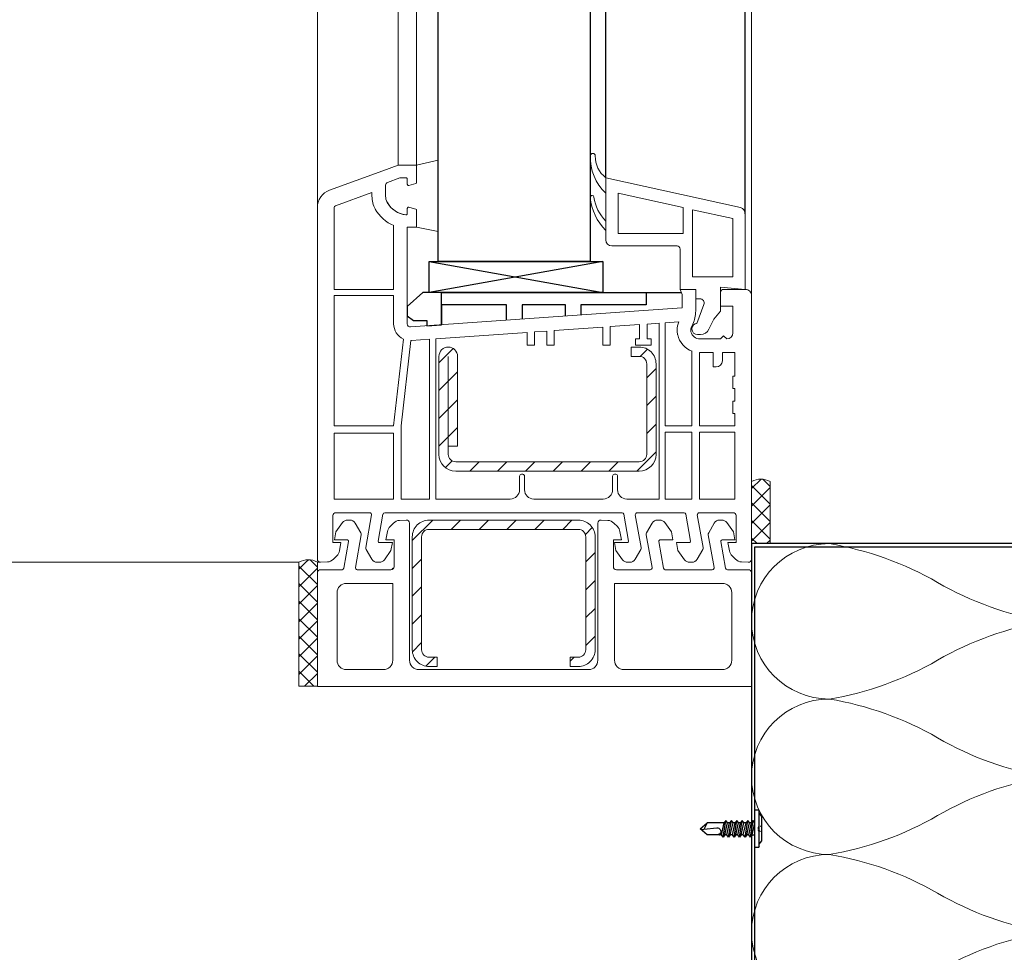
# Model space of a CAD drawing. Header units: millimetres. Extents: x 3652085 to 3778338, y -303702 to -273644.
# Tile 58 of 256: x 3661128 to 3661286, y -276513 to -276363. Entities that reach past the tile are written whole.
import ezdxf

# ---------------------------------------------------------------- set-up
doc = ezdxf.new("R2010")
doc.units = ezdxf.units.MM
doc.linetypes.add('HIDDEN', pattern=[0.375, 0.25, -0.125])
for name, color, linetype in [('!!!! BALCONY', 7, 'Continuous'), ('1', 7, 'Continuous'), ('ARMIERUNG', 5, 'Continuous'), ('ATTACHMT', 7, 'Continuous'), ('ZUSATZPROFILE', 7, 'Continuous')]:
    doc.layers.add(name, color=color, linetype=linetype)
for name, color, linetype, lineweight in [('DETAIL-TXT(HAUSEART)', 2, 'Continuous', 5), ('DOOR-IDEN   (HAUSART)', 43, 'Continuous', 5), ('INSULATION (HAUSEART)', 31, 'Continuous', 15), ('SLAB    (HAUSART)', 8, 'Continuous', 20)]:
    doc.layers.add(name, color=color, linetype=linetype, lineweight=lineweight)

# ---------------------------------------------------------------- blocks, each defined once
blk = doc.blocks.new('A$C3FD17440')
at = {"layer": 'ARMIERUNG', "lineweight": 0}
h = blk.add_hatch(dxfattribs=at)
h.set_pattern_fill('ANSI31', color=256, style=0)
h.set_pattern_definition([(45, (-71.9115, -179.793), (-2.245064, 2.245064), [])])
h.paths.add_polyline_path([(50.4, 21.8, 0.414214), (49.2, 23), (47.9, 23), (47.9, 24.5), (49.2, 24.5, -0.414214), (51.9, 21.8), (51.9, 7.2, -0.414214), (49.2, 4.5), (19.6, 4.5, -0.414214), (16.9, 7.2), (16.9, 23, -1), (19.9, 23), (19.9, 8.5), (18.4, 8.5), (18.4, 7.2, 0.414214), (19.6, 6), (49.2, 6, 0.414214), (50.4, 7.2)])
at = {"layer": '1', "linetype": 'Continuous', "lineweight": 0}
for p, q in [((7.87, 52.92), (-0.73, 49.79)), ((10.3, 53.8), (7.87, 52.92)), ((13.3, 53.8), (10.3, 53.8)), ((13.3, 51.04), (13.3, 53.8)), ((10.62, 51.77), (8.63, 51.05)), ((11.6, 51.8), (10.79, 51.8)), ((11.8, 51.6), (11.8, 50.75)), ((13.15, 50.85), (12.05, 50.56)), ((13.15, 50.85), (12.05, 50.56)), ((6.1, 49.4), (0.2, 47.25)), ((6.1, 48.8), (6.1, 49.4)), ((8.3, 48.8), (8.3, 50.58)), ((-2.7, -9.7), (-2.7, 46.97)), ((0, 46.97), (0, 33.8)), ((11.8, 46.85), (11.8, 46)), ((12.98, 46.79), (12.05, 47.04)), ((12.98, 46.79), (12.05, 47.04)), ((13.15, 46.75), (12.98, 46.79)), ((13.15, 46.75), (12.98, 46.79)), ((13.3, 46.56), (13.3, 43.8)), ((9.6, 44.08), (9.6, 33.8)), ((11.8, 43.8), (11.8, 33.8)), ((11.8, 43.8), (13.3, 43.8)), ((0, 33.8), (9.6, 33.8)), ((11.8, 33.8), (11.8, 28.24)), ((58.3, 33.8), (55.8, 33.8)), ((55.8, 33.8), (56.1, 32.98)), ((58.3, 33.8), (58.3, 30.31)), ((62.8, 33.8), (66.3, 33.8)), ((0, 32.8), (9.6, 32.8)), ((0, 32.8), (0, 11.8)), ((9.6, 32.8), (9.6, 28.24)), ((56.1, 32.98), (56.1, 30.8)), ((62.3, 33.3), (62.3, 31.1)), ((67.3, 32.8), (67.3, 0.3)), ((12.33, 27.74), (56.06, 30.8)), ((56.06, 30.8), (56.1, 30.8)), ((62.3, 31.1), (64.3, 31.1)), ((64.3, 31.1), (64.3, 26.8)), ((32.3, 26.93), (34.3, 27.07)), ((34.3, 24.8), (34.3, 27.07)), ((35.5, 27.16), (43.3, 27.7)), ((35.5, 24.8), (35.5, 27.16)), ((43.3, 24.8), (43.3, 27.7)), ((44.5, 27.79), (49.25, 28.12)), ((44.5, 24.8), (44.5, 27.79)), ((49.25, 25.8), (49.25, 28.12)), ((50.45, 28.2), (52.4, 28.34)), ((50.45, 25.8), (50.45, 28.2)), ((52.4, 5.22), (52.4, 28.34)), ((53.4, 28.41), (55.57, 28.56)), ((53.4, 11.8), (53.4, 28.41)), ((57.61, 27.74), (57.82, 28.2)), ((9.59, 11.8), (11.17, 25.79)), ((10.8, 11.8), (12.35, 25.54)), ((12.49, 25.55), (15.4, 25.75)), ((15.4, 25.75), (15.4, 0)), ((31.1, 26.85), (16.4, 25.82)), ((16.4, 25.82), (16.4, 0)), ((31.1, 24.8), (31.1, 26.85)), ((32.3, 24.8), (32.3, 26.93)), ((49.25, 25.8), (48.6, 25.8)), ((48.6, 25.8), (48.6, 24.8)), ((50.45, 25.8), (51.1, 25.8)), ((51.1, 25.8), (51.1, 24.8)), ((59, 25.8), (62.3, 25.8)), ((62.8, 26.3), (62.3, 25.8)), ((63.3, 25.8), (62.8, 26.3)), ((31.1, 24.8), (32.3, 24.8)), ((34.3, 24.8), (35.5, 24.8)), ((44.5, 24.8), (43.3, 24.8)), ((43.3, 24.8), (44.5, 24.8)), ((48.6, 24.8), (51.1, 24.8)), ((57.7, 11.8), (57.7, 23.83)), ((58.9, 11.8), (58.9, 23.6)), ((59, 23.6), (61.1, 23.6)), ((61.1, 21.3), (61.1, 23.6)), ((62.6, 22.3), (62.6, 23.6)), ((62.6, 23.6), (64.6, 23.6)), ((64.6, 23.6), (64.6, 19.8)), ((61.6, 21.3), (61.1, 21.3)), ((64.3, 17.8), (64.3, 19.8)), ((64.3, 19.8), (64.6, 19.8)), ((64.6, 17.8), (64.3, 17.8)), ((64.6, 17.8), (64.6, 15.8)), ((64.3, 13.8), (64.3, 15.8)), ((64.3, 15.8), (64.6, 15.8)), ((64.6, 13.8), (64.3, 13.8)), ((64.6, 13.8), (64.6, 11.8)), ((9.59, 11.8), (0, 11.8)), ((9.6, 11.8), (9.59, 11.8)), ((10.8, 11.8), (10.8, 0)), ((57.7, 11.8), (53.4, 11.8)), ((58.9, 11.8), (64.6, 11.8)), ((9.6, 10.6), (0, 10.6)), ((0, 10.6), (0, 0)), ((9.6, 10.6), (9.6, 0)), ((53.4, 10.8), (57.7, 10.8)), ((53.4, 10.8), (53.4, 0)), ((57.7, 10.8), (57.7, 0)), ((58.9, 10.8), (58.9, 0)), ((58.9, 10.8), (64.6, 10.8)), ((64.6, 10.8), (64.6, 0)), ((52.4, 5.22), (52.4, 0)), ((29.9, 2.4), (29.9, 3.7)), ((30.2, 4), (30.4, 4)), ((30.7, 3.7), (30.7, 1.5)), ((44.9, 1.5), (44.9, 3.7)), ((45.2, 4), (45.4, 4)), ((45.7, 3.7), (45.7, 1.5)), ((29.9, 1.5), (29.9, 2.4)), ((0, 0), (9.6, 0)), ((10.8, 0), (15.4, 0)), ((16.4, 0), (28.4, 0)), ((32.2, 0), (43.4, 0)), ((47.2, 0), (52.4, 0)), ((53.4, 0), (57.7, 0)), ((58.9, 0), (64.6, 0)), ((67.3, 0.3), (67.3, -9.7)), ((-0.2, -2.67), (-0.2, -7)), ((5.74, -2.2), (0.3, -2.2)), ((6.04, -2.55), (5.11, -7.81)), ((7.12, -6.77), (7.88, -2.45)), ((8.18, -2.2), (46.42, -2.2)), ((46.72, -2.45), (47.48, -6.77)), ((49.49, -7.81), (48.56, -2.55)), ((56.42, -2.2), (48.86, -2.2)), ((56.72, -2.45), (57.48, -6.77)), ((59.49, -7.81), (58.56, -2.55)), ((64.3, -2.2), (58.86, -2.2)), ((64.3, -2.2), (64.3, -2.2)), ((64.8, -7), (64.8, -2.67)), ((1.1, -7), (-0.2, -7)), ((1.1, -7), (0.86, -8.36)), ((7.32, -7), (9.4, -7)), ((9.4, -7), (9.17, -8.32)), ((45.43, -8.32), (45.2, -7)), ((45.2, -7), (47.28, -7)), ((55.43, -8.32), (55.2, -7)), ((55.2, -7), (57.28, -7)), ((63.74, -8.36), (63.5, -7)), ((64.8, -7), (63.5, -7)), ((0.44, -9.16), (-0.11, -9.71)), ((5.17, -8.15), (6.06, -9.7)), ((9.17, -8.32), (8.1, -9.79)), ((46.5, -9.79), (45.43, -8.32)), ((48.54, -9.7), (49.43, -8.15)), ((56.5, -9.79), (55.43, -8.32)), ((58.54, -9.7), (59.43, -8.15)), ((64.71, -9.71), (64.16, -9.16)), ((-1.09, -10.14), (-2.17, -10.2)), ((6.93, -10.2), (7.29, -10.2)), ((47.31, -10.2), (47.67, -10.2)), ((57.31, -10.2), (57.67, -10.2)), ((66.77, -10.2), (65.69, -10.14))]:
    blk.add_line(p, q, dxfattribs=at)
for centre, radius, start, end in [((8.8, 50.58), 0.5, 109.9996, 180), ((10.79, 51.3), 0.5, 90, 110.0122), ((11.6, 51.6), 0.2, 0, 90), ((13.1, 51.04), 0.2, 285, 0), ((13.1, 51.04), 0.2, 285, 0), ((0.3, 46.97), 3, 110, 180), ((12, 50.75), 0.2, 180, 270), ((12, 50.75), 0.2, 180, 270), ((12, 50.75), 0.2, 270, 285), ((12, 50.75), 0.2, 270, 285), ((10.3, 48.8), 4.2, 180, 209.131), ((10.3, 48.8), 2, 180, 209.131), ((12.05, 49.77), 4, 209.131, 263.2443), ((0.3, 46.97), 0.3, 110, 180), ((12.05, 49.77), 6.2, 209.131, 246.754), ((12, 46.85), 0.2, 90, 180), ((12, 46.85), 0.2, 75, 90), ((13.1, 46.56), 0.2, 0, 75), ((13.1, 46.56), 0.2, 0, 75), ((11.6, 46), 0.2, 263.2443, 0), ((62.8, 33.3), 0.5, 90, 180), ((66.3, 32.8), 1, 0, 90), ((53.3, 30.33), 5, 334.8107, 359.8107), ((12.3, 28.24), 2.7, 180, 245.3122), ((12.3, 28.24), 0.5, 180, 274), ((58.7, 27.23), 3.4, 157.0445, 180), ((58.7, 27.23), 3.4, 180, 192.7395), ((58.7, 27.23), 1.2, 155, 180), ((58.7, 27.23), 1.2, 180, 192.6928), ((12.3, 28.24), 2.7, 271.1055, 274), ((59, 27.3), 3.7, 192.7924, 249.5172), ((59, 27.3), 1.5, 192.8324, 270.1396), ((63.3, 26.8), 1, 270, 0), ((59, 27.3), 3.7, 268.5099, 270.089), ((61.6, 22.3), 1, 270, 0), ((30.2, 3.7), 0.3, 90, 180), ((30.4, 3.7), 0.3, 0, 90), ((45.2, 3.7), 0.3, 90, 180), ((45.4, 3.7), 0.3, 0, 90), ((28.4, 1.5), 1.5, 270, 0), ((32.2, 1.5), 1.5, 180, 270), ((43.4, 1.5), 1.5, 270, 0), ((47.2, 1.5), 1.5, 180, 270), ((0.3, -2.7), 0.5, 90, 176.7603), ((5.74, -2.5), 0.3, 349.8669, 90), ((8.18, -2.5), 0.3, 90, 170), ((46.42, -2.5), 0.3, 10, 90), ((48.86, -2.5), 0.3, 90, 190.1331), ((56.42, -2.5), 0.3, 10, 90), ((58.86, -2.5), 0.3, 90, 190.1331), ((64.3, -2.7), 0.5, 3.2397, 90), ((5.6, -7.9), 0.5, 169.8669, 210), ((7.32, -6.8), 0.2, 170, 270), ((47.28, -6.8), 0.2, 270, 10), ((49, -7.9), 0.5, 330, 10.1331), ((57.28, -6.8), 0.2, 270, 10), ((59, -7.9), 0.5, 330, 10.1331), ((-0.62, -8.09), 1.5, 315, 350), ((65.22, -8.09), 1.5, 190, 225), ((-2.2, -9.7), 0.5, 180, 273), ((-1.17, -8.64), 1.5, 273, 315), ((6.93, -9.2), 1, 210, 270), ((7.29, -9.2), 1, 270, 324), ((47.31, -9.2), 1, 216, 270), ((47.67, -9.2), 1, 270, 330), ((57.31, -9.2), 1, 216, 270), ((57.67, -9.2), 1, 270, 330), ((65.77, -8.64), 1.5, 225, 267), ((66.8, -9.7), 0.5, 267, 0)]:
    blk.add_arc(centre, radius, start, end, dxfattribs=at)
at = {"layer": 'ARMIERUNG', "lineweight": 0}
for p, q in [((18.4, 24.5), (18.4, 24.5)), ((49.2, 24.5), (47.9, 24.5)), ((47.9, 24.5), (47.9, 23)), ((16.9, 23), (16.9, 7.2)), ((18.4, 7.2), (18.4, 23)), ((19.9, 8.5), (19.9, 23)), ((47.9, 23), (49.2, 23)), ((50.4, 21.8), (50.4, 7.2)), ((51.9, 7.2), (51.9, 21.8)), ((18.4, 8.5), (19.9, 8.5)), ((49.2, 6), (19.6, 6)), ((19.6, 4.5), (49.2, 4.5))]:
    blk.add_line(p, q, dxfattribs=at)
at = {"layer": 'ARMIERUNG', "color": 3, "lineweight": 0}
blk.add_lwpolyline([(13.3, 53.8), (16.8, 54.62), (16.8, 43.12), (13.3, 43.8), (13.3, 46.56, 0.339454), (13.15, 46.75), (12.05, 47.04, 0.493145), (11.8, 46.85), (11.8, 46, -0.449186), (11.58, 45.8, -0.282036), (8.36, 48.3, -0.06364), (8.3, 48.8), (8.3, 50.58, -0.315301), (8.63, 51.05), (10.62, 51.77), (10.79, 51.8), (11.6, 51.8, -0.414214), (11.8, 51.6), (11.8, 50.75, 0.493145), (12.05, 50.56), (13.15, 50.85, 0.339454), (13.3, 51.04)], format="xyb", close=True, dxfattribs=at)
at = {"layer": 'ARMIERUNG', "lineweight": 0}
for centre, radius, start, end in [((18.4, 23), 1.5, 90, 180), ((18.4, 23), 1.5, 0, 90), ((49.2, 21.8), 2.7, 0, 90), ((49.2, 21.8), 1.2, 0, 90), ((19.6, 7.2), 2.7, 180, 270), ((19.6, 7.2), 1.2, 180, 270), ((49.2, 7.2), 2.7, 270, 0), ((49.2, 7.2), 1.2, 270, 0)]:
    blk.add_arc(centre, radius, start, end, dxfattribs=at)
blk = doc.blocks.new('560510_GLASLEISTE_22-5')
at = {"layer": 'ARMIERUNG', "lineweight": 0}
for centre, radius, start, end in [((-16.6, 21.52), 0.4, 89.9903, 178.5056), ((-8.98, 21.32), 8.03, 178.5056, 226.5174), ((-16.6, 21.52), 0.4, 358.7499, 90.0097), ((-11.91, 21.42), 4.29, 178.7499, 232.9011), ((-16.7, 14.84), 0.3, 90, 185.067), ((-8.5, 15.57), 8.53, 185.0899, 225.3403), ((-16.7, 14.84), 0.3, 8.5934, 90), ((-9.3, 15.96), 7.19, 188.6242, 223.6582)]:
    blk.add_arc(centre, radius, start, end, dxfattribs=at)
at = {"layer": 'ZUSATZPROFILE', "lineweight": 5}
for p, q in [((-14.5, 18), (7.22, 13.17)), ((-14.5, 18), (-14.5, 8)), ((-12.5, 15.51), (-2, 13.17)), ((-12.5, 15.51), (-12.5, 9)), ((-2, 13.17), (-2, 9)), ((-0.5, 12.84), (-0.5, 2)), ((-0.5, 12.84), (6, 11.4)), ((6, 11.4), (6, 2)), ((8, 12.2), (8, 0)), ((-12.5, 9), (-2, 9)), ((-13.5, 7), (-3, 7)), ((-2.5, 6.5), (-2.5, 0)), ((-0.5, 2), (6, 2)), ((-2.5, 0), (0, 0)), ((0, 0), (0, -1.5)), ((8, 0), (4, 0.35)), ((4, 0.35), (4, -3.5)), ((0, -1.5), (0.66, -1.5)), ((1.31, -2.44), (0.2, -5.5)), ((4, -3.5), (2.9, -4.81)), ((-0.6, -6.4), (-0.6, -6.3)), ((2.14, -6.43), (2.9, -4.81)), ((0.3, -7.3), (0.78, -7.3))]:
    blk.add_line(p, q, dxfattribs=at)
for centre, radius, start, end in [((7, 12.2), 1, 0, 77.4712), ((-13.5, 8), 1, 180, 270), ((-3, 6.5), 0.5, 0, 90), ((0.66, -2.2), 0.7, 340, 90), ((0.2, -6.3), 0.8, 90, 180), ((0.3, -6.4), 0.9, 180, 270), ((0.78, -5.8), 1.5, 270, 335)]:
    blk.add_arc(centre, radius, start, end, dxfattribs=at)
blk = doc.blocks.new('A$C054672D4 (6)')
at = {"layer": 'ARMIERUNG', "lineweight": 0}
h = blk.add_hatch(dxfattribs=at)
h.set_pattern_fill('ANSI31', color=256, angle=270, style=0)
h.set_pattern_definition([(315, (634.7414, 1756.4554), (2.245064, 2.245064), [])])
h.paths.add_polyline_path([(608.03, 602.85, 0.414214), (605.33, 600.15), (605.33, 598.85), (606.83, 598.85), (606.83, 600.15, -0.414214), (608.03, 601.35), (615.49, 601.35), (618.06, 601.35), (618.94, 601.35), (622.38, 601.35), (626.24, 601.35, -0.414214), (627.44, 600.15), (627.44, 588.12), (627.44, 576.08, -0.414214), (626.24, 574.88), (622.38, 574.88), (618.94, 574.88), (618.06, 574.88), (615.49, 574.88), (608.03, 574.88, -0.414214), (606.83, 576.08), (606.83, 577.38), (605.33, 577.38), (605.33, 576.08, 0.414214), (608.03, 573.38), (615.49, 573.38), (618.06, 573.38), (618.94, 573.38), (622.38, 573.38), (626.24, 573.38, 0.414214), (628.94, 576.08), (628.94, 588.12), (628.94, 600.15, 0.414214), (626.24, 602.85), (622.38, 602.85), (618.94, 602.85), (618.06, 602.85), (615.49, 602.85)])
at = {"lineweight": 0}
blk.add_line((665.13, 548.16, 33706.18), (1452.13, 548.17, 33706.18), dxfattribs=at)
at = {"color": 4, "lineweight": 0, "elevation": 33706.18}
for points in [[(602.13, 618.16), (602.13, 548.16)], [(620.94, 609.32), (620.94, 609.73)]]:
    blk.add_lwpolyline(points, dxfattribs=at)
at = {"lineweight": 0, "elevation": 33706.18}
for points in [[(679.3, 618.16), (1374.96, 618.16)], [(679.3, 618.16), (1374.96, 618.16)], [(679.3, 618.16), (1374.65, 618.16)], [(686.13, 605.16), (1368.13, 605.16)], [(686.13, 602.16), (1368.13, 602.16)]]:
    blk.add_lwpolyline(points, dxfattribs=at)
at = {"layer": '1', "linetype": 'Continuous', "lineweight": 0}
blk.add_line((602.13, 548.16, 33706.18), (602.13, 618.16, 33706.18), dxfattribs=at)
at = {"layer": '1', "linetype": 'Continuous', "lineweight": 0, "elevation": 33706.18}
for points in [[(602.13, 618.16), (620.44, 618.16)], [(602.13, 618.16), (620.44, 618.16)], [(620.94, 614.17), (620.94, 617.68)], [(606.33, 614.98), (617.24, 614.98)], [(625.74, 615.4), (627.06, 615.16)], [(625.74, 613.31), (625.74, 615.4)], [(627.06, 615.16), (628.53, 614.1)], [(604.83, 613.48), (604.83, 607.5)], [(618.74, 606), (618.74, 613.48)], [(625.51, 613.12), (621.19, 613.88)], [(628.94, 612.92), (628.94, 613.29)], [(620.94, 611.74), (620.94, 606.3)], [(621.3, 612.03), (626.56, 611.1)], [(626.89, 611.16), (628.44, 612.06)], [(620.94, 606.3), (620.94, 609.73)], [(625.74, 607.1), (625.74, 605.8)], [(625.74, 607.1), (627.1, 606.86)], [(627.9, 606.44), (628.45, 605.89)], [(606.33, 606), (618.74, 606)], [(621.42, 605.8), (625.74, 605.8)], [(628.89, 604.91), (628.94, 603.82)], [(628.44, 603.3), (606.33, 603.3)], [(604.83, 601.8), (604.83, 574.44)], [(606.33, 572.94), (618.44, 572.94)], [(618.44, 572.94), (628.44, 572.94)], [(628.94, 572.41), (628.89, 571.32)], [(606.33, 570.24), (618.74, 570.24)], [(618.74, 552.84), (618.74, 570.24)], [(620.94, 569.94), (620.94, 569.94)], [(620.94, 569.94), (620.94, 564.5)], [(625.74, 570.44), (621.42, 570.44)], [(625.74, 570.44), (625.74, 569.14)], [(628.45, 570.34), (627.9, 569.79)], [(604.83, 568.74), (604.83, 552.84)], [(627.1, 569.38), (625.74, 569.14)], [(626.56, 565.13), (621.3, 564.2)], [(628.44, 564.18), (626.89, 565.07)], [(620.94, 562.06), (620.94, 554.5)], [(621.19, 562.36), (625.51, 563.12)], [(625.74, 560.84), (625.74, 562.92)], [(628.53, 562.14), (627.06, 561.07)], [(628.94, 562.95), (628.94, 563.31)], [(627.06, 561.07), (625.74, 560.84)], [(626.56, 555.13), (621.3, 554.2)], [(628.44, 554.18), (626.89, 555.07)], [(621.19, 552.36), (625.51, 553.12)], [(625.74, 550.84), (625.74, 552.92)], [(628.94, 552.95), (628.94, 553.31)], [(606.33, 551.34), (617.24, 551.34)], [(620.94, 552.06), (620.94, 548.63)], [(627.06, 551.07), (625.74, 550.84)], [(628.53, 552.14), (627.06, 551.07)], [(602.13, 548.16), (620.44, 548.16)]]:
    blk.add_lwpolyline(points, dxfattribs=at)
for points in [[(620.94, 617.63, 0.429634), (620.44, 618.16)], [(606.33, 614.98, 0.414214), (604.83, 613.48)], [(617.24, 614.98, -0.414214), (618.74, 613.48)], [(620.94, 614.17, 0.36397), (621.19, 613.88)], [(625.51, 613.12, 0.466308), (625.74, 613.31)], [(628.44, 612.06, 0.267949), (628.94, 612.92)], [(628.94, 613.29, 0.240079), (628.53, 614.1)], [(621.3, 612.03, 0.467015), (620.94, 611.74)], [(626.56, 611.1, 0.176926), (626.89, 611.16)], [(606.33, 606, -0.414214), (604.83, 607.5)], [(627.9, 606.44, 0.153915), (627.1, 606.86)], [(620.94, 606.3, 0.397748), (621.42, 605.8)], [(621.19, 606, -0.36397), (620.94, 606.3)], [(628.89, 604.91, 0.185339), (628.45, 605.89)], [(606.33, 603.3, 0.414214), (604.83, 601.8)], [(628.44, 603.3, 0.429634), (628.94, 603.82)], [(606.33, 572.94, -0.414214), (604.83, 574.44)], [(628.94, 572.41, 0.429634), (628.44, 572.94)], [(606.33, 570.24, 0.414214), (604.83, 568.74)], [(621.42, 570.44, 0.397748), (620.94, 569.94)], [(628.45, 570.34, 0.185339), (628.89, 571.32)], [(627.1, 569.38, 0.153915), (627.9, 569.79)], [(620.94, 564.5, 0.467015), (621.3, 564.2)], [(626.89, 565.07, 0.176926), (626.56, 565.13)], [(628.94, 563.31, 0.267949), (628.44, 564.18)], [(621.19, 562.36, 0.36397), (620.94, 562.06)], [(625.74, 562.92, 0.466308), (625.51, 563.12)], [(628.53, 562.14, 0.240079), (628.94, 562.95)], [(620.94, 554.5, 0.467015), (621.3, 554.2)], [(626.89, 555.07, 0.176926), (626.56, 555.13)], [(628.94, 553.31, 0.267949), (628.44, 554.18)], [(606.33, 551.34, -0.414214), (604.83, 552.84)], [(617.24, 551.34, 0.414214), (618.74, 552.84)], [(625.74, 552.92, 0.466308), (625.51, 553.12)], [(628.53, 552.14, 0.240079), (628.94, 552.95)], [(621.19, 552.36, 0.36397), (620.94, 552.06)], [(620.94, 548.68, -0.429634), (620.44, 548.16)]]:
    blk.add_lwpolyline(points, format="xyb", dxfattribs=at)
at = {"layer": '1', "elevation": 33706.18}
blk.add_lwpolyline([(660.42, 598.16), (665.63, 598.16), (665.63, 601.16), (663.35, 603.66), (661.85, 603.66), (661.12, 602.65), (661.12, 600.49), (660.26, 600.49)], close=True, dxfattribs=at)
for points in [[(661.15, 587.66), (663.63, 587.66), (663.63, 598.16), (660.42, 598.16)], [(665.63, 598.16), (665.63, 565.16), (663.63, 565.16), (663.63, 575.66), (661.99, 575.66)], [(661.82, 578.16), (663.63, 578.16), (663.63, 585.16), (661.33, 585.16)], [(665.63, 565.16), (665.63, 559.47)]]:
    blk.add_lwpolyline(points, dxfattribs=at)
at = {"layer": 'ARMIERUNG', "color": 3}
for p, q in [((670.63, 600.16, 33706.18), (665.63, 572.16, 33706.18)), ((670.63, 572.16, 33706.18), (665.63, 600.16, 33706.18))]:
    blk.add_line(p, q, dxfattribs=at)
at = {"layer": 'ARMIERUNG', "lineweight": 0, "elevation": 33706.18}
blk.add_lwpolyline([(608.03, 602.85, 0.414214), (605.33, 600.15), (605.33, 598.85), (606.83, 598.85), (606.83, 600.15, -0.414214), (608.03, 601.35), (615.49, 601.35), (618.06, 601.35), (618.94, 601.35), (622.38, 601.35), (626.24, 601.35, -0.414214), (627.44, 600.15), (627.44, 588.12), (627.44, 576.08, -0.414214), (626.24, 574.88), (622.38, 574.88), (618.94, 574.88), (618.06, 574.88), (615.49, 574.88), (608.03, 574.88, -0.414214), (606.83, 576.08), (606.83, 577.38), (605.33, 577.38), (605.33, 576.08, 0.414214), (608.03, 573.38), (615.49, 573.38), (618.06, 573.38), (618.94, 573.38), (622.38, 573.38), (626.24, 573.38, 0.414214), (628.94, 576.08), (628.94, 588.12), (628.94, 600.15, 0.414214), (626.24, 602.85), (622.38, 602.85), (618.94, 602.85), (618.06, 602.85), (615.49, 602.85), (608.03, 602.85, 0.414214)], format="xyb", close=True, dxfattribs=at)
at = {"layer": 'ARMIERUNG', "color": 3, "elevation": 33706.18}
blk.add_lwpolyline([(670.63, 600.16), (670.63, 572.16), (665.63, 572.16), (665.63, 600.16)], close=True, dxfattribs=at)
at = {"layer": 'ZUSATZPROFILE', "elevation": 33706.18}
for points in [[(1281.91, 574.16), (670.63, 574.16), (670.63, 598.66), (1285.25, 598.66)], [(684.13, 571.66), (1370.13, 571.66)], [(678.33, 549.16), (1375.93, 549.16)]]:
    blk.add_lwpolyline(points, dxfattribs=at)
at = {"rotation": 270}
blk.add_blockref('A$C3FD17440', (632.33, 615.46, 33706.18), dxfattribs=at)
at = {"layer": 'ZUSATZPROFILE', "rotation": 270}
blk.add_blockref('560510_GLASLEISTE_22-5', (666.13, 557.16, 33706.18), dxfattribs=at)
blk = doc.blocks.new('A$C65BA1424')
for p, q in [((0.41, 2.48), (0, 1.93)), ((0, -1.93), (0, 1.93)), ((0.41, -2.92), (0.41, 2.92)), ((0.52, 3.02), (1.1, 3.02)), ((1.1, 0.96), (1.37, 1.34)), ((1.54, -0.96), (1.1, 0.96)), ((1.81, -1.34), (1.37, 1.34)), ((1.37, 1.34), (1.65, 0.96)), ((2.09, -0.96), (1.65, 0.96)), ((1.65, 0.96), (1.98, 0.96)), ((1.98, 0.96), (2.25, 1.34)), ((2.42, -0.96), (1.98, 0.96)), ((2.69, -1.34), (2.25, 1.34)), ((2.25, 1.34), (2.53, 0.96)), ((2.97, -0.96), (2.53, 0.96)), ((2.53, 0.96), (2.86, 0.96)), ((2.86, 0.96), (3.13, 1.34)), ((3.3, -0.96), (2.86, 0.96)), ((3.57, -1.34), (3.13, 1.34)), ((3.13, 1.34), (3.41, 0.96)), ((3.85, -0.96), (3.41, 0.96)), ((3.41, 0.96), (3.74, 0.96)), ((3.74, 0.96), (4.01, 1.34)), ((4.18, -0.96), (3.74, 0.96)), ((4.01, 1.34), (4.29, 0.96)), ((4.45, -1.34), (4.01, 1.34)), ((4.29, 0.96), (4.62, 0.96)), ((4.73, -0.96), (4.29, 0.96)), ((4.62, 0.96), (4.89, 1.34)), ((5.06, -0.96), (4.62, 0.96)), ((4.89, 1.34), (5.17, 0.96)), ((5.33, -1.34), (4.89, 1.34)), ((5.17, 0.96), (5.5, 0.96)), ((5.61, -0.96), (5.17, 0.96)), ((5.5, 0.96), (5.77, 1.34)), ((5.94, -0.96), (5.5, 0.96)), ((5.77, 1.34), (6.05, 0.96)), ((6.21, -1.34), (5.77, 1.34)), ((6.49, -0.96), (6.05, 0.96)), ((6.05, 0.96), (6.38, 0.96)), ((6.38, 0.96), (8.8, 0.96)), ((7.21, 0.13), (9.35, -0.1)), ((9.9, 0), (8.8, 0.96)), ((8.8, 0.96), (9.35, -0.1)), ((1.54, -0.96), (1.1, -0.96)), ((1.54, -0.96), (1.81, -1.34)), ((1.81, -1.34), (2.09, -0.96)), ((2.09, -0.96), (2.42, -0.96)), ((2.42, -0.96), (2.69, -1.34)), ((2.69, -1.34), (2.97, -0.96)), ((2.97, -0.96), (3.3, -0.96)), ((3.3, -0.96), (3.57, -1.34)), ((3.57, -1.34), (3.85, -0.96)), ((3.85, -0.96), (4.18, -0.96)), ((4.18, -0.96), (4.45, -1.34)), ((4.45, -1.34), (4.73, -0.96)), ((4.73, -0.96), (5.06, -0.96)), ((5.06, -0.96), (5.33, -1.34)), ((5.33, -1.34), (5.61, -0.96)), ((5.61, -0.96), (5.94, -0.96)), ((5.94, -0.96), (6.21, -1.34)), ((6.21, -1.34), (6.49, -0.96)), ((6.49, -0.96), (6.82, -0.96)), ((6.82, -0.96), (6.71, -0.96)), ((6.82, -0.96), (8.8, -0.96)), ((8.8, -0.96), (9.9, 0)), ((9.9, 0), (9.35, -0.1)), ((0.41, -2.48), (0, -1.93)), ((0.52, -3.02), (1.1, -3.02))]:
    blk.add_line(p, q)
at = {"lineweight": 0}
blk.add_line((1.1, 3.02), (1.1, -3.02), dxfattribs=at)
at = {"linetype": 'HIDDEN'}
for p, q in [((0, 0.41), (0.57, 0.27)), ((0.57, 0.27), (0.57, -0.27)), ((0.57, -0.27), (0, -0.41))]:
    blk.add_line(p, q, dxfattribs=at)
for centre, radius, start, end in [((0.52, 2.92), 0.11, 90, 180), ((7.15, -0.41), 0.55, 83.8339, 270), ((0.52, -2.92), 0.11, 180, 270)]:
    blk.add_arc(centre, radius, start, end)

msp = doc.modelspace()

# ---------------------------------------------------------------- hatches: boundary and pattern name
at = {"layer": '!!!! BALCONY', "linetype": 'Continuous', "lineweight": 13}
h = msp.add_hatch(dxfattribs=at)
h.set_pattern_fill('NET', color=252, scale=50, angle=360, style=0)
h.set_pattern_definition([(360, (3858150.4, -411128.14), (8e-14, 158.75), []), (90, (3858150.4, -411128.14), (-158.75, 9e-14), [])])
h.paths.add_polyline_path([(3661382.94, -276699.15), (3661382.94, -276698.36), (3661384.52, -276698.36), (3661385.31, -276697.57), (3661385.31, -276696.78), (3661386.89, -276696.78), (3661388.84, -276698.06), (3661392.61, -276698.4), (3661392.43, -276696.78), (3661394.8, -276696.78), (3661395.59, -276697.57), (3661396.38, -276697.57), (3661397.17, -276698.36), (3661401.91, -276698.36), (3661402.7, -276699.15), (3661407.44, -276699.15), (3661408.23, -276699.94), (3661410.61, -276699.94), (3661411.4, -276700.73), (3661412.19, -276700.73), (3661415.35, -276701.52), (3661416.14, -276701.52), (3661418.51, -276702.31), (3661420.88, -276702.31), (3661421.67, -276702.87), (3661424.04, -276702.87), (3661424.04, -276702.31), (3661424.83, -276702.31), (3661425.62, -276701.52), (3661434.32, -276701.52), (3661435.11, -276700.73), (3661443.01, -276700.73), (3661443.8, -276699.94), (3661446.17, -276699.94), (3661446.17, -276699.15), (3661447.75, -276699.15), (3661448.55, -276698.36), (3661455.66, -276698.36), (3661456.45, -276699.15), (3661457.24, -276699.15), (3661458.03, -276699.94), (3661461.98, -276699.94), (3661462.77, -276699.15), (3661468.31, -276699.15), (3661469.89, -276698.36), (3661488.42, -276698.36), (3661489.65, -276698.36), (3661489.65, -276697.57), (3661493.6, -276697.57), (3661494.39, -276696.78), (3661506.24, -276696.78), (3661507.82, -276697.57), (3661508.62, -276698.36), (3661509.41, -276698.36), (3661510.99, -276699.15), (3661512.57, -276700.73), (3661514.94, -276700.73), (3661515.73, -276699.94), (3661529.17, -276699.94), (3661529.17, -276699.15), (3661541.02, -276699.15), (3661541.81, -276698.36), (3661546.55, -276698.36), (3661546.55, -276697.57), (3661548.14, -276697.57), (3661548.14, -276698.36), (3661549.72, -276698.36), (3661552.09, -276700.73), (3661553.67, -276700.73), (3661553.67, -276701.52), (3661555.25, -276701.52), (3661555.25, -276699.94), (3661557.62, -276699.94), (3661558.41, -276699.15), (3661567.1, -276699.15), (3661567.89, -276699.94), (3661568.69, -276699.94), (3661569.48, -276700.73), (3661570.27, -276699.94), (3661571.06, -276699.94), (3661572.64, -276699.15), (3661575.01, -276698.36), (3661576.59, -276698.36), (3661577.38, -276697.57), (3661580.54, -276697.57), (3661581.33, -276698.36), (3661582.91, -276698.36), (3661584.49, -276699.15), (3661586.07, -276699.94), (3661588.45, -276699.94), (3661589.24, -276699.15), (3661593.19, -276699.15), (3661593.98, -276698.36), (3661604.25, -276698.36), (3661604.25, -276699.15), (3661612.16, -276699.15), (3661612.95, -276698.36), (3661615.32, -276698.36), (3661616.9, -276696.78), (3661616.9, -276696.78), (3661618.48, -276696.78), (3661619.27, -276697.57), (3661620.06, -276698.36), (3661622.43, -276698.36), (3661623.22, -276699.15), (3661630.34, -276699.15), (3661631.13, -276698.36), (3661631.13, -276697.57), (3661631.92, -276696.78), (3661632.71, -276696.78), (3661633.5, -276695.99), (3661635.87, -276695.99), (3661635.87, -276696.78), (3661638.24, -276696.78), (3661639.03, -276697.57), (3661639.82, -276697.57), (3661640.61, -276698.36), (3661649.31, -276698.36), (3661650.1, -276699.15), (3661653.26, -276699.15), (3661654.05, -276699.94), (3661658, -276699.94), (3661658.79, -276699.15), (3661661.16, -276699.15), (3661661.95, -276698.36), (3661672.23, -276698.36), (3661673.02, -276699.15), (3661678.55, -276699.15), (3661680.92, -276699.94), (3661683.05, -276699.15), (3661692.18, -276699.15), (3661692.97, -276698.36), (3661692.97, -276697.57), (3661693.76, -276696.78), (3661694.55, -276696.78), (3661695.34, -276695.99), (3661697.71, -276695.99), (3661697.71, -276696.78), (3661700.08, -276696.78), (3661700.87, -276697.57), (3661701.66, -276697.57), (3661702.45, -276698.36), (3661711.15, -276698.36), (3661711.94, -276699.15), (3661715.1, -276699.15), (3661715.89, -276699.94), (3661719.84, -276699.94), (3661720.63, -276699.15), (3661723, -276699.15), (3661723.79, -276698.36), (3661734.07, -276698.36), (3661734.86, -276699.15), (3661740.39, -276699.15), (3661742.76, -276699.94), (3661745.13, -276699.94), (3661745.99, -276700.37), (3661750.56, -276698.36), (3661751.35, -276699.15), (3661756.88, -276699.15), (3661759.25, -276699.94), (3661761.38, -276699.15), (3661770.51, -276699.15), (3661771.3, -276698.36), (3661771.3, -276697.57), (3661772.09, -276696.78), (3661772.88, -276696.78), (3661773.67, -276695.99), (3661776.04, -276695.99), (3661776.04, -276696.78), (3661778.41, -276696.78), (3661779.2, -276697.57), (3661780, -276697.57), (3661780.79, -276698.36), (3661789.48, -276698.36), (3661790.27, -276699.15), (3661801.18, -276699.15), (3661804.34, -276698.36), (3661805.92, -276698.36), (3661806.71, -276697.57), (3661807.5, -276697.57), (3661808.29, -276696.78), (3661809.87, -276696.78), (3661812.39, -276697.03), (3661815.82, -276697.72), (3661817.78, -276696.78), (3661819.36, -276696.78), (3661820.15, -276697.57), (3661821.73, -276697.57), (3661821.73, -276698.36), (3661824.1, -276698.36), (3661824.89, -276699.15), (3661828.05, -276699.15), (3661828.84, -276699.94), (3661832.79, -276699.94), (3661833.59, -276700.73), (3661839.12, -276700.73), (3661839.91, -276699.94), (3661845.44, -276699.94), (3661846.23, -276699.15), (3661850.97, -276699.15), (3661851.76, -276698.36), (3661860.46, -276698.36), (3661860.46, -276699.15), (3661885.75, -276699.15), (3661885.75, -276698.36), (3661887.33, -276698.36), (3661888.12, -276697.57), (3661888.12, -276696.78), (3661889.7, -276696.78), (3661891.65, -276698.06), (3661895.42, -276698.4), (3661895.24, -276696.78), (3661897.61, -276696.78), (3661898.4, -276697.57), (3661899.19, -276697.57), (3661899.98, -276698.36), (3661901.97, -276698.36), (3661903.55, -276698.36), (3661904.34, -276697.57), (3661904.34, -276696.78), (3661905.92, -276696.78), (3661907.86, -276698.06), (3661911.64, -276698.4), (3661911.45, -276696.78), (3661913.82, -276696.78), (3661914.61, -276697.57), (3661915.4, -276697.57), (3661916.19, -276698.36), (3661918.96, -276698.36), (3661918.96, -276703.41), (3661918.96, -276705.39), (3661918.27, -276705.39), (3661918.27, -276706.37), (3661917.48, -276706.37), (3661918.27, -276707.16), (3661919.06, -276707.95), (3661919.06, -276711.9), (3661919.85, -276712.69), (3661919.85, -276722.97), (3661919.06, -276722.97), (3661919.06, -276730.87), (3661919.85, -276731.66), (3661919.85, -276734.03), (3661920.64, -276734.82), (3661920.64, -276735.61), (3661921.43, -276735.61), (3661921.43, -276737.19), (3661920.64, -276737.98), (3661919.85, -276738.77), (3661919.85, -276741.15), (3661919.06, -276741.94), (3661919.06, -276749.05), (3661919.85, -276749.84), (3661920.64, -276749.84), (3661921.43, -276750.63), (3661921.43, -276751.42), (3661922.22, -276752.21), (3661922.22, -276754.58), (3661921.43, -276754.58), (3661921.43, -276756.95), (3661920.64, -276757.74), (3661920.64, -276758.53), (3661919.85, -276759.32), (3661919.85, -276768.02), (3661919.06, -276768.81), (3661919.06, -276771.97), (3661918.27, -276772.76), (3661918.27, -276776.71), (3661919.06, -276777.5), (3661919.06, -276779.88), (3661919.85, -276780.67), (3661919.85, -276790.94), (3661919.06, -276791.73), (3661919.06, -276797.26), (3661918.27, -276799.63), (3661919.06, -276801.76), (3661919.06, -276810.89), (3661919.85, -276811.68), (3661920.64, -276811.68), (3661921.43, -276812.47), (3661921.43, -276812.87), (3661921.43, -276813.26), (3661922.22, -276814.05), (3661922.22, -276816.42), (3661921.43, -276816.42), (3661921.43, -276818.79), (3661920.64, -276819.58), (3661920.64, -276820.38), (3661920.11, -276820.9), (3661919.85, -276821.17), (3661919.85, -276822.95, -0.317837), (3661920.35, -276823.65), (3661920.35, -276830.9), (3661920.35, -276834.84), (3661973.59, -276834.84), (3662088.34, -276834.84), (3662088.34, -276699.86), (3662088.34, -276693.79), (3662088.34, -276683.79), (3662088.34, -276660.61), (3662088.34, -276234.61), (3662088.34, -276184.21), (3662088.34, -276160.87), (3662088.34, -275992.75), (3662088.34, -275949.83), (3662088.34, -275684.4), (3662088.34, -275552.4), (3662088.34, -275020.4), (3661371.67, -275020.4), (3661322.05, -275020.4), (3661316.8, -275020.4), (3661316.8, -275024.15), (3661317.59, -275024.94), (3661317.59, -275035.22), (3661316.8, -275035.22), (3661316.8, -275043.12), (3661317.59, -275043.91), (3661317.59, -275046.28), (3661318.38, -275047.07), (3661318.38, -275047.86), (3661319.17, -275047.86), (3661319.17, -275049.44), (3661318.38, -275050.23), (3661317.59, -275051.02), (3661317.59, -275053.4), (3661316.8, -275054.19), (3661316.8, -275061.3), (3661317.59, -275062.09), (3661318.38, -275062.09), (3661319.17, -275062.88), (3661319.17, -275063.67), (3661319.96, -275064.46), (3661319.96, -275066.83), (3661319.17, -275066.83), (3661319.17, -275069.2), (3661318.38, -275069.99), (3661318.38, -275070.78), (3661317.59, -275071.57), (3661317.59, -275080.27), (3661316.8, -275081.06), (3661316.8, -275084.22), (3661316.01, -275085.01), (3661316.01, -275085.06), (3661315.22, -275085.06), (3661315.22, -275086.08), (3661316.01, -275086.87), (3661316.01, -275092.4), (3661316.8, -275093.19), (3661316.8, -275097.94), (3661317.59, -275098.73), (3661317.59, -275107.42), (3661316.8, -275107.42), (3661316.8, -275120.4), (3661316.8, -275132.71), (3661317.59, -275132.71), (3661317.59, -275134.3), (3661318.38, -275135.09), (3661319.17, -275135.09), (3661319.17, -275136.67), (3661317.89, -275138.61), (3661317.55, -275142.39), (3661319.17, -275142.2), (3661319.17, -275144.57), (3661318.38, -275145.36), (3661318.38, -275146.15), (3661317.59, -275146.94), (3661317.59, -275151.68), (3661316.8, -275152.47), (3661316.8, -275157.22), (3661316.01, -275158.01), (3661316.01, -275160.38), (3661315.22, -275161.17), (3661315.22, -275161.96), (3661314.43, -275165.12), (3661314.43, -275165.91), (3661313.64, -275168.28), (3661313.64, -275170.65), (3661313.09, -275171.44), (3661313.09, -275173.81), (3661313.64, -275173.81), (3661313.64, -275174.61), (3661314.43, -275175.4), (3661314.43, -275184.09), (3661315.22, -275184.88), (3661315.22, -275192.78), (3661316.01, -275193.57), (3661316.01, -275195.95), (3661316.8, -275195.95), (3661316.8, -275197.53), (3661317.59, -275198.32), (3661317.59, -275205.43), (3661316.8, -275206.22), (3661316.8, -275207.01), (3661316.01, -275207.8), (3661316.01, -275211.75), (3661316.8, -275212.54), (3661316.8, -275218.08), (3661317.59, -275219.66), (3661317.59, -275239.42), (3661318.38, -275239.42), (3661318.38, -275243.37), (3661319.17, -275244.16), (3661319.17, -275256.02), (3661318.38, -275257.6), (3661317.59, -275258.39), (3661317.59, -275259.18), (3661316.8, -275260.76), (3661315.22, -275262.34), (3661315.22, -275264.71), (3661316.01, -275265.5), (3661316.01, -275278.94), (3661316.8, -275278.94), (3661316.8, -275290.79), (3661317.59, -275291.58), (3661317.59, -275296.33), (3661318.38, -275296.33), (3661318.38, -275297.91), (3661317.59, -275297.91), (3661317.59, -275299.49), (3661315.22, -275301.86), (3661315.22, -275303.44), (3661314.43, -275305.02), (3661316.01, -275305.02), (3661316.01, -275307.39), (3661316.8, -275308.18), (3661316.8, -275316.88), (3661316.01, -275317.67), (3661316.01, -275318.46), (3661315.22, -275319.25), (3661316.01, -275320.04), (3661316.01, -275320.83), (3661316.8, -275322.41), (3661317.59, -275324.78), (3661317.59, -275326.36), (3661318.38, -275327.15), (3661318.38, -275330.31), (3661317.59, -275331.1), (3661317.59, -275332.68), (3661316.8, -275334.27), (3661316.01, -275335.85), (3661316.01, -275338.22), (3661316.8, -275339.01), (3661316.8, -275342.96), (3661317.59, -275343.75), (3661317.59, -275354.03), (3661316.8, -275354.03), (3661316.8, -275361.93), (3661317.59, -275362.72), (3661317.59, -275365.09), (3661319.17, -275366.67), (3661319.17, -275366.67), (3661319.17, -275368.25), (3661318.38, -275369.04), (3661317.59, -275369.83), (3661317.59, -275372.2), (3661316.8, -275372.99), (3661316.8, -275380.11), (3661317.59, -275380.9), (3661318.38, -275380.9), (3661319.17, -275381.69), (3661319.17, -275382.48), (3661319.96, -275383.27), (3661319.96, -275385.64), (3661318.77, -275389.2), (3661317.59, -275390.38), (3661317.59, -275399.08), (3661316.8, -275399.87), (3661316.8, -275403.03), (3661316.01, -275403.82), (3661316.01, -275403.87), (3661316.01, -275407.16), (3661316.8, -275407.95), (3661317.59, -275409.53), (3661317.59, -275410.32), (3661318.38, -275411.11), (3661319.17, -275412.7), (3661319.17, -275424.55), (3661318.38, -275425.34), (3661318.38, -275429.29), (3661317.59, -275429.29), (3661317.59, -275430.52), (3661317.59, -275449.05), (3661316.8, -275450.63), (3661316.8, -275456.17), (3661316.01, -275456.96), (3661316.01, -275460.91), (3661316.8, -275461.7), (3661316.8, -275462.49), (3661317.59, -275463.28), (3661317.59, -275470.39), (3661316.8, -275471.18), (3661316.8, -275472.77), (3661316.01, -275472.77), (3661316.01, -275475.14), (3661315.22, -275475.93), (3661315.22, -275483.83), (3661314.43, -275484.62), (3661314.43, -275493.32), (3661313.64, -275494.11), (3661313.64, -275494.9), (3661313.09, -275497.27), (3661313.64, -275498.06), (3661313.64, -275500.43), (3661314.43, -275502.8), (3661314.43, -275503.59), (3661315.48, -275507.81), (3661316.01, -275508.33), (3661316.01, -275510.7), (3661316.8, -275511.49), (3661316.8, -275516.24), (3661317.59, -275517.03), (3661317.59, -275521.77), (3661318.38, -275522.56), (3661318.38, -275523.35), (3661319.17, -275524.14), (3661319.17, -275526.51), (3661317.55, -275526.32), (3661317.89, -275530.1), (3661319.17, -275532.04), (3661319.17, -275533.63), (3661318.38, -275533.63), (3661317.59, -275534.42), (3661317.59, -275536), (3661316.8, -275536), (3661316.8, -275576.31), (3661317.59, -275576.31), (3661317.59, -275577.91), (3661316.8, -275577.91), (3661316.8, -275582.36), (3661317.59, -275583.16), (3661315.58, -275587.73), (3661316.01, -275588.58), (3661316.01, -275590.95), (3661316.8, -275593.33), (3661316.8, -275598.86), (3661317.59, -275599.65), (3661317.59, -275609.92), (3661316.8, -275610.71), (3661316.8, -275613.08), (3661316.01, -275613.88), (3661316.01, -275617.83), (3661316.8, -275618.62), (3661316.8, -275621.78), (3661317.59, -275622.57), (3661317.59, -275631.26), (3661318.38, -275632.05), (3661318.38, -275632.84), (3661319.17, -275633.64), (3661319.17, -275636.01), (3661319.96, -275636.01), (3661319.96, -275638.38), (3661319.17, -275639.17), (3661319.17, -275639.96), (3661318.38, -275640.75), (3661317.59, -275640.75), (3661316.8, -275641.54), (3661316.8, -275650.67), (3661316.26, -275652.12), (3661316.55, -275653.4), (3661310.67, -275653.4), (3661309.88, -275654.19), (3661305.3, -275652.19), (3661304.45, -275652.61), (3661302.08, -275652.61), (3661299.71, -275653.4), (3661294.18, -275653.4), (3661293.39, -275654.19), (3661283.11, -275654.19), (3661282.32, -275653.4), (3661279.95, -275653.4), (3661279.16, -275652.61), (3661275.21, -275652.61), (3661274.42, -275653.4), (3661271.26, -275653.4), (3661270.46, -275654.19), (3661266.64, -275655.24), (3661262.81, -275653.4), (3661252.64, -275653.44), (3661248.56, -275653.46), (3661248.56, -275653.42, -0.271422), (3661245.54, -275653.39), (3661245.54, -275684.4), (3661245.54, -275684.4), (3661245.54, -275711.79), (3661245.55, -276363.9), (3661245.55, -276363.9), (3661245.55, -276420.9), (3661245.55, -276435.26), (3661245.55, -276437.41, -0.269734), (3661248.56, -276437.39), (3661262.81, -276437.4), (3661266.64, -276435.56), (3661270.46, -276436.61), (3661271.26, -276437.4), (3661274.42, -276437.4), (3661275.21, -276438.19), (3661279.16, -276438.19), (3661279.95, -276437.4), (3661282.32, -276437.4), (3661283.11, -276436.61), (3661293.39, -276436.61), (3661294.18, -276437.4), (3661299.71, -276437.4), (3661302.08, -276438.19), (3661304.45, -276438.19), (3661305.3, -276438.62), (3661309.88, -276436.61), (3661310.67, -276437.4), (3661316.55, -276437.4), (3661316.26, -276438.69), (3661316.8, -276440.14), (3661316.8, -276449.27), (3661317.59, -276450.06), (3661318.38, -276450.06), (3661319.17, -276450.85), (3661319.17, -276451.64), (3661319.96, -276452.43), (3661319.96, -276454.8), (3661319.17, -276454.8), (3661319.17, -276457.17), (3661318.38, -276457.96), (3661318.38, -276458.75), (3661317.59, -276459.54), (3661317.59, -276468.24), (3661316.8, -276469.03), (3661316.8, -276472.19), (3661316.01, -276472.98), (3661316.01, -276476.93), (3661316.8, -276477.72), (3661316.8, -276480.09), (3661317.59, -276480.88), (3661317.59, -276491.16), (3661316.8, -276491.95), (3661316.8, -276497.48), (3661316.01, -276499.85), (3661316.01, -276502.22), (3661315.58, -276503.08), (3661317.59, -276507.65), (3661316.8, -276508.44), (3661316.8, -276512.9), (3661317.59, -276512.9), (3661317.59, -276514.5), (3661316.8, -276514.5), (3661316.8, -276554.81), (3661317.59, -276554.81), (3661317.59, -276556.39), (3661318.38, -276557.18), (3661319.17, -276557.18), (3661319.17, -276558.76), (3661317.89, -276560.71), (3661317.55, -276564.48), (3661319.17, -276564.29), (3661319.17, -276566.67), (3661318.38, -276567.46), (3661318.38, -276568.25), (3661317.59, -276569.04), (3661317.59, -276573.78), (3661316.8, -276574.57), (3661316.8, -276579.31), (3661316.01, -276580.1), (3661316.01, -276582.47), (3661315.22, -276583.26), (3661315.22, -276584.05), (3661314.43, -276587.22), (3661314.43, -276588.01), (3661313.64, -276590.38), (3661313.64, -276592.75), (3661313.09, -276593.54), (3661313.09, -276595.91), (3661313.64, -276595.91), (3661313.64, -276596.7), (3661314.43, -276597.49), (3661314.43, -276606.19), (3661315.22, -276606.98), (3661315.22, -276614.88), (3661316.01, -276615.67), (3661316.01, -276618.04), (3661316.8, -276618.04), (3661316.8, -276619.62), (3661317.59, -276620.41), (3661317.59, -276627.53), (3661316.8, -276628.32), (3661316.8, -276629.11), (3661316.01, -276629.9), (3661316.01, -276633.85), (3661316.8, -276634.64), (3661316.8, -276640.17), (3661317.59, -276641.75), (3661317.59, -276660.29), (3661317.59, -276661.51), (3661318.38, -276661.51), (3661318.38, -276665.46), (3661319.17, -276666.26), (3661319.17, -276678.11), (3661318.38, -276679.69), (3661317.59, -276680.48), (3661317.59, -276681.27), (3661316.8, -276682.85), (3661315.22, -276684.43), (3661315.22, -276686.81), (3661316.01, -276687.6), (3661316.01, -276693.79), (3661316.8, -276693.79), (3661316.8, -276696.78), (3661317.06, -276696.78), (3661319.58, -276697.03), (3661323.01, -276697.72), (3661324.97, -276696.78), (3661326.55, -276696.78), (3661327.34, -276697.57), (3661328.92, -276697.57), (3661328.92, -276698.36), (3661331.29, -276698.36), (3661332.08, -276699.15), (3661335.24, -276699.15), (3661336.03, -276699.94), (3661339.99, -276699.94), (3661340.78, -276700.73), (3661346.31, -276700.73), (3661347.1, -276699.94), (3661352.63, -276699.94), (3661353.42, -276699.15), (3661358.16, -276699.15), (3661358.96, -276698.36), (3661367.65, -276698.36), (3661367.65, -276699.15), (3661371.67, -276699.15)])
at = {"layer": 'ATTACHMT', "lineweight": 0}
h = msp.add_hatch(dxfattribs=at)
h.set_pattern_fill('_USER', color=3, scale=2, angle=315, style=0, double=1, pattern_type=0)
h.set_pattern_definition([(315, (4009559.5389, -1166557.0074), (1.4142135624, 1.4142135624), []), (45, (4009559.5389, -1166557.0074), (-1.4142135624, 1.4142135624), [])])
h.paths.add_polyline_path([(3661248.56, -276437.39, 0.26893), (3661245.56, -276437.4), (3661245.56, -276447.4), (3661248.56, -276447.4)])
h = msp.add_hatch(dxfattribs=at)
h.set_pattern_fill('_USER', color=3, scale=2, angle=315, style=0, double=1, pattern_type=0)
h.set_pattern_definition([(315, (4009486.5554, -1166570.0058), (1.4142135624, 1.4142135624), []), (45, (4009486.5554, -1166570.0058), (-1.4142135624, 1.4142135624), [])])
edge = h.paths.add_edge_path()
edge.add_arc((3661174.09, -276452.98), 2.99, 60.2062, 120.4159, ccw=False)
edge.add_line((3661175.57, -276450.39), (3661175.57, -276470.4))
edge.add_line((3661175.57, -276470.4), (3661172.58, -276470.4))
edge.add_line((3661172.58, -276470.4), (3661172.58, -276450.4))

# ---------------------------------------------------------------- linework, layer by layer
at = {"layer": 'ATTACHMT', "color": 7, "linetype": 'Continuous', "lineweight": -3}
msp.add_lwpolyline([(3661304.8, -276448.4), (3661302.55, -276448.4), (3661302.55, -276448.9), (3661304.8, -276448.9, 1), (3661304.8, -276447.4), (3661245.55, -276447.4), (3661245.55, -276527.4), (3661246.09, -276527.4), (3661246.09, -276447.9), (3661304.8, -276447.9, -1), (3661304.8, -276448.4)], format="xyb", close=True, dxfattribs=at)
at = {"layer": 'DETAIL-TXT(HAUSEART)', "color": 2}
for points in [[(3661248.56, -276437.39, 0.26893), (3661245.56, -276437.4), (3661245.56, -276447.4), (3661248.56, -276447.4), (3661248.56, -276437.39)], [(3661172.58, -276450.4, -0.26893), (3661175.57, -276450.39), (3661175.57, -276470.4), (3661172.58, -276470.4), (3661172.58, -276450.4)]]:
    msp.add_lwpolyline(points, format="xyb", close=True, dxfattribs=at)
at = {"layer": 'INSULATION (HAUSEART)'}
for points in [[(3661293.04, -276459.93, 0.089948), (3661275.56, -276466.19, -0.089948), (3661258.08, -276472.45, -1), (3661258.08, -276447.4, -0.089948), (3661275.56, -276453.67, 0.089948), (3661293.04, -276459.93, 0.414214)], [(3661293.04, -276484.98, 0.089948), (3661275.56, -276491.24, -0.089948), (3661258.08, -276497.5, -1), (3661258.08, -276472.45, -0.089948), (3661275.56, -276478.71, 0.089948), (3661293.04, -276484.98, 1)], [(3661293.03, -276510.02, 0.089948), (3661275.56, -276516.29, -0.089948), (3661258.08, -276522.55, -1), (3661258.08, -276497.5, -0.089948), (3661275.56, -276503.76, 0.089948), (3661293.03, -276510.02, 1)]]:
    msp.add_lwpolyline(points, format="xyb", dxfattribs=at)
at = {"layer": 'SLAB    (HAUSART)'}
msp.add_lwpolyline([(3661125.55, -276450.4), (3661172.58, -276450.4, -0.268913), (3661175.57, -276450.39), (3661176.04, -276450.4, -0.407161), (3661175.55, -276449.9), (3661175.55, -276393.24), (3661175.54, -275640.4), (3661125.54, -275640.4), (3661125.56, -275090.4), (3660565.56, -275090.4), (3660565.55, -276690.4), (3661125.55, -276690.4), (3661125.55, -276450.4)], format="xyb", close=True, dxfattribs=at)

# ---------------------------------------------------------------- block references
at = {"lineweight": 0, "xscale": -1}
msp.add_blockref('A$C65BA1424', (3661247.19, -276493.37), dxfattribs=at)
at = {"layer": 'DOOR-IDEN   (HAUSART)', "color": 1, "rotation": 89.99999999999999}
msp.add_blockref('A$C054672D4 (6)', (3661793.71, -277072.54, -33706.18), dxfattribs=at)

doc.saveas('drawing.dxf')
